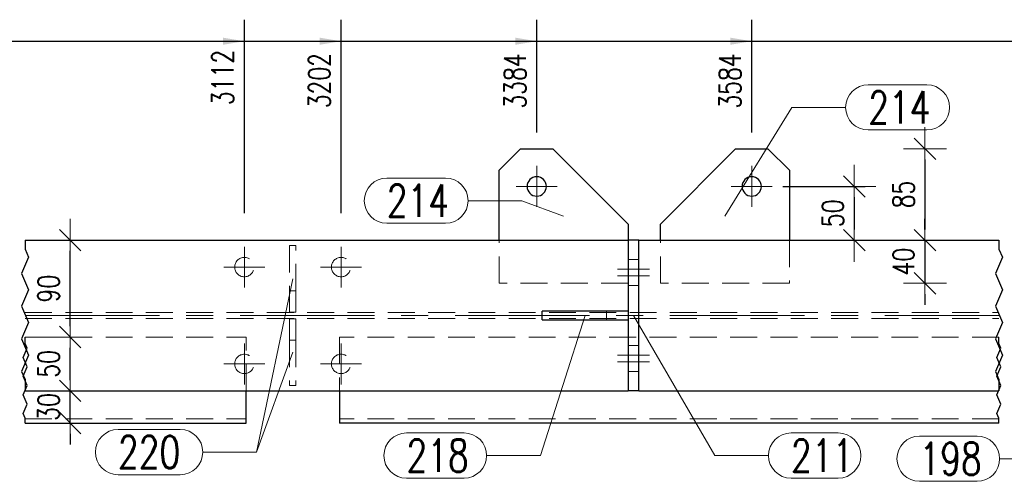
# Model space of a CAD drawing. Header units: millimetres. Extents: x -144 to 709, y 12312 to 12982.
# Tile 34 of 57: x 11 to 102, y 12727 to 12770. Entities that reach past the tile are written whole.
import ezdxf

# ---------------------------------------------------------------- set-up
doc = ezdxf.new("R2010")
doc.units = ezdxf.units.MM
doc.header["$LTSCALE"] = 10
doc.linetypes.add('HIDDEN', pattern=[0.375, 0.25, -0.125])
doc.linetypes.add('MITTE', pattern=[2, 1.25, -0.25, 0.25, -0.25])
doc.layers.get('Defpoints').update_dxf_attribs({"color": 1})
for name, color, linetype, lineweight in [('PS_Bolt', 4, 'Continuous', 13), ('PS_DIM', 4, 'Continuous', 13), ('PS_Hidden', 2, 'HIDDEN', 9), ('PS_Mid', 5, 'MITTE', 15), ('PS_Pos', 1, 'Continuous', 15), ('PS_Shape', 161, 'Continuous', 30), ('PS_SOLID', 7, 'Continuous', 30)]:
    doc.layers.add(name, color=color, linetype=linetype, lineweight=lineweight)
doc.styles.add('simplex', font='simplex.shx', dxfattribs={"width": 0.75})
doc.dimstyles.new('1_10_GŁ_DS1-LS10', dxfattribs={"dimtxt": 2, "dimasz": 2, "dimexe": 2, "dimexo": 5, "dimgap": 1, "dimtad": 1, "dimjust": 4, "dimdec": 0, "dimlfac": 10, "dimtxsty": 'simplex', "dimblk1": 'NONE', "dimsah": 1, "dimcen": 2, "dimclrd": 256, "dimclre": 256, "dimclrt": 3, "dimadec": 1, "dimazin": 0, "dimtfac": 1, "dimtdec": 0, "dimtmove": 2, "dimatfit": 3, "dimfxl": 1, "dimarcsym": 0})
doc.dimstyles.new('1_10_PRZ', dxfattribs={"dimtxt": 2, "dimasz": 1, "dimexe": 2, "dimexo": 5, "dimgap": 1, "dimtad": 1, "dimdec": 0, "dimlfac": 10, "dimtxsty": 'simplex', "dimblk": 'dimznak', "dimcen": 2, "dimse1": 1, "dimse2": 1, "dimclrt": 3, "dimadec": 1, "dimazin": 0, "dimtfac": 1, "dimtdec": 0, "dimtix": 1, "dimtmove": 2, "dimatfit": 3, "dimldrblk": 'dim-grot', "dimfxl": 1, "dimarcsym": 0})
doc.dimstyles.new('1_10_SC', dxfattribs={"dimtxt": 2, "dimasz": 1, "dimexe": 1, "dimexo": 1, "dimgap": 1, "dimtad": 1, "dimdec": 0, "dimlfac": 10, "dimtxsty": 'simplex', "dimblk": 'dimznak', "dimcen": 2, "dimclrd": 256, "dimclre": 256, "dimclrt": 3, "dimadec": 1, "dimazin": 0, "dimtfac": 1, "dimtdec": 0, "dimtix": 1, "dimtmove": 2, "dimatfit": 3, "dimldrblk": 'dim-grot', "dimfxl": 1, "dimarcsym": 0})

# ---------------------------------------------------------------- blocks, each defined once
blk = doc.blocks.new('*D48')
at = {"layer": 'Defpoints', "color": 0, "transparency": 16777216}
for p in [(31.664, 12767.603), (31.664, 12746.603), (-62.639, 12735.103)]:
    blk.add_point(p, dxfattribs=at)
at = {"layer": 'PS_DIM', "lineweight": -2, "transparency": 16777216}
for p, q in [((-62.639, 12740.103), (-62.639, 12769.603)), ((31.664, 12751.603), (31.664, 12769.603)), ((-62.639, 12767.603), (29.664, 12767.603))]:
    blk.add_line(p, q, dxfattribs=at)
at = {"layer": 'PS_DIM', "transparency": 16777216}
blk.add_solid([(29.664, 12767.936), (29.664, 12767.269), (31.664, 12767.603)], dxfattribs=at)
at = {"layer": 'PS_DIM', "color": 3, "transparency": 16777216, "insert": (29.644, 12764.226), "char_height": 2, "attachment_point": 5, "rotation": 90, "style": 'simplex'}
blk.add_mtext('3112', dxfattribs=at)
blk = doc.blocks.new('_None')
blk = doc.blocks.new('*D49')
at = {"layer": 'Defpoints', "color": 0, "transparency": 16777216}
for p in [(40.664, 12767.603), (40.664, 12746.603), (-62.639, 12735.103)]:
    blk.add_point(p, dxfattribs=at)
at = {"layer": 'PS_DIM', "lineweight": -2, "transparency": 16777216}
for p, q in [((-62.639, 12740.103), (-62.639, 12769.603)), ((40.664, 12751.603), (40.664, 12769.603)), ((-62.639, 12767.603), (38.664, 12767.603))]:
    blk.add_line(p, q, dxfattribs=at)
at = {"layer": 'PS_DIM', "transparency": 16777216}
blk.add_solid([(38.664, 12767.936), (38.664, 12767.269), (40.664, 12767.603)], dxfattribs=at)
at = {"layer": 'PS_DIM', "color": 3, "transparency": 16777216, "insert": (38.644, 12763.94), "char_height": 2, "attachment_point": 5, "rotation": 90, "style": 'simplex'}
blk.add_mtext('3202', dxfattribs=at)
blk = doc.blocks.new('*D50')
at = {"layer": 'Defpoints', "color": 0, "transparency": 16777216}
for p in [(58.867, 12767.603), (58.867, 12754.103), (-62.639, 12735.103)]:
    blk.add_point(p, dxfattribs=at)
at = {"layer": 'PS_DIM', "lineweight": -2, "transparency": 16777216}
for p, q in [((-62.639, 12740.103), (-62.639, 12769.603)), ((58.867, 12759.103), (58.867, 12769.603)), ((-62.639, 12767.603), (56.867, 12767.603))]:
    blk.add_line(p, q, dxfattribs=at)
at = {"layer": 'PS_DIM', "transparency": 16777216}
blk.add_solid([(56.867, 12767.936), (56.867, 12767.269), (58.867, 12767.603)], dxfattribs=at)
at = {"layer": 'PS_DIM', "color": 3, "transparency": 16777216, "insert": (56.847, 12763.904), "char_height": 2, "attachment_point": 5, "rotation": 90, "style": 'simplex'}
blk.add_mtext('3384', dxfattribs=at)
blk = doc.blocks.new('*D51')
at = {"layer": 'Defpoints', "color": 0, "transparency": 16777216}
for p in [(78.867, 12767.603), (78.867, 12754.103), (-62.639, 12735.103)]:
    blk.add_point(p, dxfattribs=at)
at = {"layer": 'PS_DIM', "lineweight": -2, "transparency": 16777216}
for p, q in [((-62.639, 12740.103), (-62.639, 12769.603)), ((78.867, 12759.103), (78.867, 12769.603)), ((-62.639, 12767.603), (76.867, 12767.603))]:
    blk.add_line(p, q, dxfattribs=at)
at = {"layer": 'PS_DIM', "transparency": 16777216}
blk.add_solid([(76.867, 12767.936), (76.867, 12767.269), (78.867, 12767.603)], dxfattribs=at)
at = {"layer": 'PS_DIM', "color": 3, "transparency": 16777216, "insert": (76.847, 12763.904), "char_height": 2, "attachment_point": 5, "rotation": 90, "style": 'simplex'}
blk.add_mtext('3584', dxfattribs=at)
blk = doc.blocks.new('*D52')
at = {"layer": 'Defpoints', "color": 0, "transparency": 16777216}
for p in [(174.867, 12767.603), (174.867, 12754.103), (-62.639, 12735.103)]:
    blk.add_point(p, dxfattribs=at)
at = {"layer": 'PS_DIM', "lineweight": -2, "transparency": 16777216}
for p, q in [((-62.639, 12740.103), (-62.639, 12769.603)), ((174.867, 12759.103), (174.867, 12769.603)), ((-62.639, 12767.603), (172.867, 12767.603))]:
    blk.add_line(p, q, dxfattribs=at)
at = {"layer": 'PS_DIM', "transparency": 16777216}
blk.add_solid([(172.867, 12767.936), (172.867, 12767.269), (174.867, 12767.603)], dxfattribs=at)
at = {"layer": 'PS_DIM', "color": 3, "transparency": 16777216, "insert": (172.847, 12763.94), "char_height": 2, "attachment_point": 5, "rotation": 90, "style": 'simplex'}
blk.add_mtext('7862', dxfattribs=at)
blk = doc.blocks.new('*D53')
at = {"layer": 'Defpoints', "color": 0, "transparency": 16777216}
for p in [(187.681, 12767.603), (187.681, 12746.603), (-62.639, 12735.103)]:
    blk.add_point(p, dxfattribs=at)
at = {"layer": 'PS_DIM', "lineweight": -2, "transparency": 16777216}
for p, q in [((-62.639, 12740.103), (-62.639, 12769.603)), ((187.681, 12751.603), (187.681, 12769.603)), ((-62.639, 12767.603), (185.681, 12767.603))]:
    blk.add_line(p, q, dxfattribs=at)
at = {"layer": 'PS_DIM', "transparency": 16777216}
blk.add_solid([(185.681, 12767.936), (185.681, 12767.269), (187.681, 12767.603)], dxfattribs=at)
at = {"layer": 'PS_DIM', "color": 3, "transparency": 16777216, "insert": (185.661, 12763.94), "char_height": 2, "attachment_point": 5, "rotation": 90, "style": 'simplex'}
blk.add_mtext('7990', dxfattribs=at)
blk = doc.blocks.new('*D54')
at = {"layer": 'Defpoints', "color": 0, "transparency": 16777216}
for p in [(196.681, 12767.603), (196.681, 12746.603), (-62.639, 12735.103)]:
    blk.add_point(p, dxfattribs=at)
at = {"layer": 'PS_DIM', "lineweight": -2, "transparency": 16777216}
for p, q in [((-62.639, 12740.103), (-62.639, 12769.603)), ((196.681, 12751.603), (196.681, 12769.603)), ((-62.639, 12767.603), (194.681, 12767.603))]:
    blk.add_line(p, q, dxfattribs=at)
at = {"layer": 'PS_DIM', "transparency": 16777216}
blk.add_solid([(194.681, 12767.936), (194.681, 12767.269), (196.681, 12767.603)], dxfattribs=at)
at = {"layer": 'PS_DIM', "color": 3, "transparency": 16777216, "insert": (194.661, 12763.94), "char_height": 2, "attachment_point": 5, "rotation": 90, "style": 'simplex'}
blk.add_mtext('8080', dxfattribs=at)
blk = doc.blocks.new('*D55')
at = {"layer": 'Defpoints', "color": 0, "transparency": 16777216}
for p in [(207.13, 12767.603), (207.13, 12754.103), (-62.639, 12735.103)]:
    blk.add_point(p, dxfattribs=at)
at = {"layer": 'PS_DIM', "lineweight": -2, "transparency": 16777216}
for p, q in [((-62.639, 12740.103), (-62.639, 12769.603)), ((207.13, 12759.103), (207.13, 12769.603)), ((-62.639, 12767.603), (205.13, 12767.603))]:
    blk.add_line(p, q, dxfattribs=at)
at = {"layer": 'PS_DIM', "transparency": 16777216}
blk.add_solid([(205.13, 12767.936), (205.13, 12767.269), (207.13, 12767.603)], dxfattribs=at)
at = {"layer": 'PS_DIM', "color": 3, "transparency": 16777216, "insert": (205.11, 12764.047), "char_height": 2, "attachment_point": 5, "rotation": 90, "style": 'simplex'}
blk.add_mtext('8184', dxfattribs=at)
blk = doc.blocks.new('*D56')
at = {"layer": 'Defpoints', "color": 0, "transparency": 16777216}
for p in [(303.13, 12767.603), (303.13, 12754.103), (-62.639, 12735.103)]:
    blk.add_point(p, dxfattribs=at)
at = {"layer": 'PS_DIM', "lineweight": -2, "transparency": 16777216}
for p, q in [((-62.639, 12740.103), (-62.639, 12769.603)), ((303.13, 12759.103), (303.13, 12769.603)), ((-62.639, 12767.603), (301.13, 12767.603))]:
    blk.add_line(p, q, dxfattribs=at)
at = {"layer": 'PS_DIM', "transparency": 16777216}
blk.add_solid([(301.13, 12767.936), (301.13, 12767.269), (303.13, 12767.603)], dxfattribs=at)
at = {"layer": 'PS_DIM', "color": 3, "transparency": 16777216, "insert": (301.11, 12763.511), "char_height": 2, "attachment_point": 5, "rotation": 90, "style": 'simplex'}
blk.add_mtext('11882', dxfattribs=at)
blk = doc.blocks.new('*D57')
at = {"layer": 'Defpoints', "color": 0, "transparency": 16777216}
for p in [(316.983, 12767.603), (316.983, 12749.103), (-62.639, 12735.103)]:
    blk.add_point(p, dxfattribs=at)
at = {"layer": 'PS_DIM', "lineweight": -2, "transparency": 16777216}
for p, q in [((-62.639, 12740.103), (-62.639, 12769.603)), ((316.983, 12754.103), (316.983, 12769.603)), ((-62.639, 12767.603), (314.983, 12767.603))]:
    blk.add_line(p, q, dxfattribs=at)
at = {"layer": 'PS_DIM', "transparency": 16777216}
blk.add_solid([(314.983, 12767.936), (314.983, 12767.269), (316.983, 12767.603)], dxfattribs=at)
at = {"layer": 'PS_DIM', "color": 3, "transparency": 16777216, "insert": (314.963, 12763.369), "char_height": 2, "attachment_point": 5, "rotation": 90, "style": 'simplex'}
blk.add_mtext('12020', dxfattribs=at)
blk = doc.blocks.new('dimznak')
at = {"color": 0}
for points in [[(0, 2), (0, -2)], [(-2, 0), (2, 0)]]:
    blk.add_lwpolyline(points, dxfattribs=at)
at = {"color": 2}
blk.add_lwpolyline([(1, 1), (-1, -1)], dxfattribs=at)
blk = doc.blocks.new('*D87')
at = {"layer": 'Defpoints', "color": 0, "transparency": 16777216}
for p in [(14.892, 12735.103), (15.452, 12735.103), (14.892, 12732.103)]:
    blk.add_point(p, dxfattribs=at)
at = {"layer": 'PS_DIM', "color": 0, "lineweight": -2, "transparency": 16777216}
for p, q in [((15.452, 12736.103), (15.452, 12737.103)), ((15.452, 12732.103), (15.452, 12735.103)), ((15.452, 12731.103), (15.452, 12730.103))]:
    blk.add_line(p, q, dxfattribs=at)
for p, rotation in [((15.452, 12735.103), 270), ((15.452, 12732.103), 90)]:
    blk.add_blockref('dimznak', p, dxfattribs=dict(at, rotation=rotation))
at = {"layer": 'PS_DIM', "color": 3, "transparency": 16777216, "insert": (13.452, 12733.603), "char_height": 2, "attachment_point": 5, "rotation": 90, "style": 'simplex'}
blk.add_mtext('30', dxfattribs=at)
blk = doc.blocks.new('dim-grot')
blk.add_hatch(color=256).paths.add_polyline_path([(0, 0), (-2, 0.5), (-2, -0.5)])
blk.add_lwpolyline([(0, 0), (-2, 0.5), (-2, -0.5), (0, 0)])
blk = doc.blocks.new('*D88')
at = {"layer": 'Defpoints', "color": 0, "transparency": 16777216}
for p in [(15.452, 12740.103), (15.452, 12740.103), (14.892, 12735.103)]:
    blk.add_point(p, dxfattribs=at)
at = {"layer": 'PS_DIM', "color": 0, "lineweight": -2, "transparency": 16777216}
blk.add_line((15.452, 12736.103), (15.452, 12739.103), dxfattribs=at)
for p, rotation in [((15.452, 12740.103), 90), ((15.452, 12735.103), 270)]:
    blk.add_blockref('dimznak', p, dxfattribs=dict(at, rotation=rotation))
at = {"layer": 'PS_DIM', "color": 3, "transparency": 16777216, "insert": (13.452, 12737.603), "char_height": 2, "attachment_point": 5, "rotation": 90, "style": 'simplex'}
blk.add_mtext('50', dxfattribs=at)
blk = doc.blocks.new('*D89')
at = {"layer": 'Defpoints', "color": 0, "transparency": 16777216}
for p in [(15.452, 12749.103), (16.129, 12749.103), (15.452, 12740.103)]:
    blk.add_point(p, dxfattribs=at)
at = {"layer": 'PS_DIM', "color": 0, "lineweight": -2, "transparency": 16777216}
blk.add_line((15.452, 12741.103), (15.452, 12748.103), dxfattribs=at)
for p, rotation in [((15.452, 12749.103), 90), ((15.452, 12740.103), 270)]:
    blk.add_blockref('dimznak', p, dxfattribs=dict(at, rotation=rotation))
at = {"layer": 'PS_DIM', "color": 3, "transparency": 16777216, "insert": (13.452, 12744.603), "char_height": 2, "attachment_point": 5, "rotation": 90, "style": 'simplex'}
blk.add_mtext('90', dxfattribs=at)
blk = doc.blocks.new('*D235')
at = {"layer": 'Defpoints', "color": 0, "transparency": 16777216}
for p in [(80.767, 12754.103), (80.767, 12749.103), (88.412, 12749.103)]:
    blk.add_point(p, dxfattribs=at)
at = {"layer": 'PS_DIM', "lineweight": -2, "transparency": 16777216}
for p, q in [((81.767, 12754.103), (89.412, 12754.103)), ((88.412, 12753.103), (88.412, 12750.103)), ((81.767, 12749.103), (89.412, 12749.103))]:
    blk.add_line(p, q, dxfattribs=at)
for p, rotation in [((88.412, 12754.103), 90), ((88.412, 12749.103), 270)]:
    blk.add_blockref('dimznak', p, dxfattribs=dict(at, rotation=rotation))
at = {"layer": 'PS_DIM', "color": 3, "transparency": 16777216, "insert": (86.412, 12751.603), "char_height": 2, "attachment_point": 5, "rotation": 90, "style": 'simplex'}
blk.add_mtext('50', dxfattribs=at)
blk = doc.blocks.new('*D236')
at = {"layer": 'Defpoints', "color": 0, "transparency": 16777216}
for p in [(77.367, 12757.603), (80.767, 12749.103), (94.988, 12749.103)]:
    blk.add_point(p, dxfattribs=at)
at = {"layer": 'PS_DIM', "color": 0, "lineweight": -2, "transparency": 16777216}
blk.add_line((94.988, 12756.603), (94.988, 12750.103), dxfattribs=at)
for p, rotation in [((94.988, 12757.603), 90), ((94.988, 12749.103), 270)]:
    blk.add_blockref('dimznak', p, dxfattribs=dict(at, rotation=rotation))
at = {"layer": 'PS_DIM', "color": 3, "transparency": 16777216, "insert": (92.988, 12753.353), "char_height": 2, "attachment_point": 5, "rotation": 90, "style": 'simplex'}
blk.add_mtext('85', dxfattribs=at)
blk = doc.blocks.new('*D237')
at = {"layer": 'Defpoints', "color": 0, "transparency": 16777216}
for p in [(80.767, 12749.103), (82.367, 12745.103), (94.988, 12745.103)]:
    blk.add_point(p, dxfattribs=at)
at = {"layer": 'PS_DIM', "color": 0, "lineweight": -2, "transparency": 16777216}
for p, q in [((94.988, 12750.103), (94.988, 12751.103)), ((94.988, 12749.103), (94.988, 12745.103)), ((94.988, 12744.103), (94.988, 12743.103))]:
    blk.add_line(p, q, dxfattribs=at)
for p, rotation in [((94.988, 12749.103), 270), ((94.988, 12745.103), 90)]:
    blk.add_blockref('dimznak', p, dxfattribs=dict(at, rotation=rotation))
at = {"layer": 'PS_DIM', "color": 3, "transparency": 16777216, "insert": (92.988, 12747.103), "char_height": 2, "attachment_point": 5, "rotation": 90, "style": 'simplex'}
blk.add_mtext('40', dxfattribs=at)
blk = doc.blocks.new('*X283')
at = {"color": 1}
for p, q in [((11.264, 12749.103), (11.264, 12748.279)), ((101.867, 12749.103), (101.867, 12748.279)), ((11.584, 12747.521), (10.943, 12746.004)), ((11.264, 12748.279), (11.584, 12747.521)), ((102.188, 12747.521), (101.546, 12746.004)), ((101.867, 12748.279), (102.188, 12747.521)), ((10.943, 12746.004), (11.584, 12744.487)), ((101.546, 12746.004), (102.188, 12744.487)), ((11.584, 12744.487), (10.943, 12742.97)), ((102.188, 12744.487), (101.546, 12742.97)), ((10.943, 12742.97), (11.584, 12741.453)), ((101.546, 12742.97), (102.188, 12741.453)), ((11.584, 12741.453), (10.943, 12739.936)), ((102.188, 12741.453), (101.546, 12739.936)), ((10.943, 12739.936), (11.584, 12738.419)), ((11.264, 12739.508), (11.264, 12740.103)), ((11.447, 12739.075), (11.264, 12739.508)), ((101.546, 12739.936), (102.188, 12738.419)), ((101.867, 12739.508), (101.867, 12740.103)), ((102.05, 12739.075), (101.867, 12739.508)), ((11.584, 12738.419), (10.943, 12736.901)), ((11.08, 12738.208), (11.447, 12739.075)), ((102.188, 12738.419), (101.546, 12736.901)), ((101.684, 12738.208), (102.05, 12739.075)), ((11.447, 12737.341), (11.08, 12738.208)), ((102.05, 12737.341), (101.684, 12738.208)), ((10.943, 12736.901), (11.264, 12736.143)), ((11.08, 12736.474), (11.447, 12737.341)), ((101.546, 12736.901), (101.867, 12736.143)), ((101.684, 12736.474), (102.05, 12737.341)), ((11.447, 12735.607), (11.08, 12736.474)), ((11.264, 12736.143), (11.264, 12735.103)), ((102.05, 12735.607), (101.684, 12736.474)), ((101.867, 12736.143), (101.867, 12735.103)), ((11.08, 12734.741), (11.447, 12735.607)), ((11.447, 12733.874), (11.08, 12734.741)), ((101.684, 12734.741), (102.05, 12735.607)), ((102.05, 12733.874), (101.684, 12734.741)), ((11.08, 12733.007), (11.447, 12733.874)), ((101.684, 12733.007), (102.05, 12733.874)), ((11.264, 12732.573), (11.08, 12733.007)), ((101.867, 12732.573), (101.684, 12733.007)), ((11.264, 12732.103), (11.264, 12732.573)), ((101.867, 12732.103), (101.867, 12732.573))]:
    blk.add_line(p, q, dxfattribs=at)
at = {"layer": 'PS_Hidden', "color": 2, "linetype": 'HIDDEN'}
for p, q in [((36.464, 12748.603), (35.864, 12748.603)), ((35.864, 12748.603), (35.864, 12744.403)), ((36.464, 12744.403), (36.464, 12748.603)), ((55.367, 12745.103), (55.367, 12749.103)), ((70.367, 12745.103), (70.367, 12749.103)), ((82.367, 12749.103), (82.367, 12745.103)), ((67.367, 12747.303), (68.367, 12747.303)), ((67.367, 12745.103), (55.367, 12745.103)), ((67.367, 12744.903), (68.367, 12744.903)), ((82.367, 12745.103), (70.367, 12745.103)), ((35.864, 12744.403), (36.464, 12744.403)), ((35.864, 12742.403), (35.864, 12744.403)), ((36.464, 12744.403), (36.464, 12742.403)), ((11.264, 12742.378), (101.867, 12742.378)), ((36.464, 12742.403), (35.864, 12742.403)), ((65.367, 12742.503), (65.367, 12741.703)), ((11.264, 12741.828), (101.867, 12741.828)), ((35.864, 12739.803), (35.864, 12741.803)), ((35.864, 12741.803), (36.464, 12741.803)), ((36.464, 12741.803), (36.464, 12739.803)), ((11.264, 12740.103), (31.822, 12740.103)), ((31.822, 12735.103), (31.822, 12740.103)), ((35.864, 12739.803), (35.864, 12735.603)), ((36.464, 12739.803), (35.864, 12739.803)), ((36.464, 12739.803), (36.464, 12735.603)), ((40.506, 12740.103), (40.506, 12735.103)), ((101.867, 12740.103), (40.506, 12740.103)), ((67.367, 12739.303), (68.367, 12739.303)), ((67.367, 12736.903), (68.367, 12736.903)), ((36.464, 12735.603), (35.864, 12735.603)), ((11.264, 12732.503), (31.822, 12732.503)), ((101.867, 12732.503), (40.506, 12732.503))]:
    blk.add_line(p, q, dxfattribs=at)
at = {"layer": 'PS_Hidden', "color": 2, "extrusion": (0, 0, -1)}
for centre in [(-31.664, 12746.603), (-40.664, 12746.603), (-31.664, 12737.603), (-40.664, 12737.603)]:
    blk.add_circle(centre, 0.9, dxfattribs=at)
at = {"layer": 'PS_Mid', "color": 5, "linetype": 'MITTE'}
for p, q in [((58.867, 12756.003), (58.867, 12752.203)), ((78.867, 12756.003), (78.867, 12752.203)), ((60.767, 12754.103), (56.967, 12754.103)), ((80.767, 12754.103), (76.967, 12754.103)), ((31.664, 12748.503), (31.664, 12744.703)), ((40.664, 12748.503), (40.664, 12744.703)), ((33.564, 12746.603), (29.764, 12746.603)), ((42.564, 12746.603), (38.764, 12746.603)), ((66.367, 12746.403), (69.367, 12746.403)), ((66.367, 12746.403), (69.367, 12746.403)), ((66.367, 12745.803), (69.367, 12745.803)), ((66.367, 12745.803), (69.367, 12745.803)), ((11.264, 12742.103), (101.867, 12742.103)), ((31.664, 12739.503), (31.664, 12735.703)), ((40.664, 12739.503), (40.664, 12735.703)), ((66.367, 12738.403), (69.367, 12738.403)), ((66.367, 12738.403), (69.367, 12738.403)), ((33.564, 12737.603), (29.764, 12737.603)), ((42.564, 12737.603), (38.764, 12737.603)), ((66.367, 12737.803), (69.367, 12737.803)), ((66.367, 12737.803), (69.367, 12737.803))]:
    blk.add_line(p, q, dxfattribs=at)
at = {"layer": 'PS_SOLID', "color": 7, "linetype": 'Continuous'}
for p, q in [((57.367, 12757.603), (55.367, 12755.603)), ((57.367, 12757.603), (60.367, 12757.603)), ((67.367, 12750.603), (60.367, 12757.603)), ((77.367, 12757.603), (70.367, 12750.603)), ((77.367, 12757.603), (80.367, 12757.603)), ((82.367, 12755.603), (80.367, 12757.603)), ((55.367, 12749.103), (55.367, 12755.603)), ((82.367, 12755.603), (82.367, 12749.103)), ((67.367, 12750.603), (67.367, 12749.103)), ((70.367, 12749.103), (70.367, 12750.603)), ((11.264, 12749.103), (67.367, 12749.103)), ((67.367, 12749.103), (67.367, 12735.103)), ((68.367, 12749.103), (67.367, 12749.103)), ((68.367, 12735.103), (68.367, 12749.103)), ((68.367, 12749.103), (101.867, 12749.103)), ((59.367, 12741.703), (59.367, 12742.503)), ((67.367, 12742.503), (59.367, 12742.503)), ((59.367, 12741.703), (67.367, 12741.703)), ((11.264, 12735.103), (67.367, 12735.103)), ((31.822, 12732.103), (31.822, 12735.103)), ((40.506, 12735.103), (40.506, 12732.103)), ((68.367, 12735.103), (67.367, 12735.103)), ((68.367, 12735.103), (101.867, 12735.103)), ((11.264, 12732.103), (31.822, 12732.103)), ((101.867, 12732.103), (40.506, 12732.103))]:
    blk.add_line(p, q, dxfattribs=at)
at = {"layer": 'PS_SOLID', "color": 7, "extrusion": (0, 0, -1)}
for centre in [(-58.867, 12754.103), (-78.867, 12754.103)]:
    blk.add_circle(centre, 0.9, dxfattribs=at)
blk = doc.blocks.new('*X284')
at = {"color": 4, "linetype": 'Continuous'}
blk.add_line((40.664, 12737.603), (40.664, 12737.603), dxfattribs=at)
blk.add_line((40.664, 12737.603), (40.664, 12737.603), dxfattribs=at)
blk.add_line((40.664, 12737.603), (40.664, 12737.603), dxfattribs=at)
blk.add_line((40.664, 12737.603), (40.664, 12737.603), dxfattribs=at)
blk.add_line((40.664, 12737.603), (40.664, 12737.603), dxfattribs=at)
blk = doc.blocks.new('*X288')
at = {"color": 4, "linetype": 'Continuous'}
blk.add_line((31.664, 12746.603), (31.664, 12746.603), dxfattribs=at)
blk.add_line((31.664, 12746.603), (31.664, 12746.603), dxfattribs=at)
blk.add_line((31.664, 12746.603), (31.664, 12746.603), dxfattribs=at)
blk.add_line((31.664, 12746.603), (31.664, 12746.603), dxfattribs=at)
blk.add_line((31.664, 12746.603), (31.664, 12746.603), dxfattribs=at)
blk = doc.blocks.new('*X289')
at = {"color": 4, "linetype": 'Continuous'}
blk.add_line((31.664, 12737.603), (31.664, 12737.603), dxfattribs=at)
blk.add_line((31.664, 12737.603), (31.664, 12737.603), dxfattribs=at)
blk.add_line((31.664, 12737.603), (31.664, 12737.603), dxfattribs=at)
blk.add_line((31.664, 12737.603), (31.664, 12737.603), dxfattribs=at)
blk.add_line((31.664, 12737.603), (31.664, 12737.603), dxfattribs=at)
blk = doc.blocks.new('*X290')
at = {"color": 4, "linetype": 'Continuous'}
blk.add_line((40.664, 12746.603), (40.664, 12746.603), dxfattribs=at)
blk.add_line((40.664, 12746.603), (40.664, 12746.603), dxfattribs=at)
blk.add_line((40.664, 12746.603), (40.664, 12746.603), dxfattribs=at)
blk.add_line((40.664, 12746.603), (40.664, 12746.603), dxfattribs=at)
blk.add_line((40.664, 12746.603), (40.664, 12746.603), dxfattribs=at)
blk = doc.blocks.new('*X302')
at = {"color": 1}
for p, q in [((114.137, 12736.103), (106.931, 12728.791)), ((94.474, 12730.891), (99.831, 12730.891)), ((101.931, 12728.791), (106.931, 12728.791)), ((94.474, 12726.691), (99.831, 12726.691))]:
    blk.add_line(p, q, dxfattribs=at)
for centre, start, end in [((94.474, 12728.791), 90, 270), ((99.831, 12728.791), 270, 90)]:
    blk.add_arc(centre, 2.1, start, end, dxfattribs=at)
at = {"color": 2, "style": 'simplex', "width": 0.75}
blk.add_text('198', height=3, dxfattribs=at).set_placement((94.474, 12727.291))
blk = doc.blocks.new('*X303')
at = {"color": 1}
for p, q in [((89.707, 12763.55), (95.171, 12763.55)), ((76.367, 12751.353), (82.607, 12761.45)), ((82.607, 12761.45), (87.607, 12761.45)), ((89.707, 12759.35), (95.171, 12759.35))]:
    blk.add_line(p, q, dxfattribs=at)
for centre, start, end in [((89.707, 12761.45), 90, 270), ((95.171, 12761.45), 270, 90)]:
    blk.add_arc(centre, 2.1, start, end, dxfattribs=at)
at = {"color": 2, "style": 'simplex', "width": 0.75}
blk.add_text('214', height=3, dxfattribs=at).set_placement((89.707, 12759.95))
blk = doc.blocks.new('*X304')
at = {"color": 1}
for p, q in [((67.867, 12742.103), (75.427, 12729.082)), ((82.527, 12731.182), (86.919, 12731.182)), ((75.427, 12729.082), (80.427, 12729.082)), ((82.527, 12726.982), (86.919, 12726.982))]:
    blk.add_line(p, q, dxfattribs=at)
for centre, start, end in [((82.527, 12729.082), 90, 270), ((86.919, 12729.082), 270, 90)]:
    blk.add_arc(centre, 2.1, start, end, dxfattribs=at)
at = {"color": 2, "style": 'simplex', "width": 0.75}
blk.add_text('211', height=3, dxfattribs=at).set_placement((82.527, 12727.582))
blk = doc.blocks.new('*X306')
at = {"color": 1}
for p, q in [((63.367, 12742.103), (59.204, 12729.082)), ((46.747, 12731.182), (52.104, 12731.182)), ((54.204, 12729.082), (59.204, 12729.082)), ((46.747, 12726.982), (52.104, 12726.982))]:
    blk.add_line(p, q, dxfattribs=at)
for centre, start, end in [((46.747, 12729.082), 90, 270), ((52.104, 12729.082), 270, 90)]:
    blk.add_arc(centre, 2.1, start, end, dxfattribs=at)
at = {"color": 2, "style": 'simplex', "width": 0.75}
blk.add_text('218', height=3, dxfattribs=at).set_placement((46.747, 12727.582))
blk = doc.blocks.new('*X308')
at = {"color": 1}
for p, q in [((44.919, 12754.878), (50.383, 12754.878)), ((52.483, 12752.778), (57.483, 12752.778)), ((61.367, 12751.353), (57.483, 12752.778)), ((44.919, 12750.678), (50.383, 12750.678))]:
    blk.add_line(p, q, dxfattribs=at)
for centre, start, end in [((44.919, 12752.778), 90, 270), ((50.383, 12752.778), 270, 90)]:
    blk.add_arc(centre, 2.1, start, end, dxfattribs=at)
at = {"color": 2, "style": 'simplex', "width": 0.75}
blk.add_text('214', height=3, dxfattribs=at).set_placement((44.919, 12751.278))
blk = doc.blocks.new('*X315')
at = {"color": 1}
for p, q in [((36.164, 12745.503), (32.798, 12729.404)), ((19.912, 12731.504), (25.698, 12731.504)), ((27.798, 12729.404), (32.798, 12729.404)), ((19.912, 12727.304), (25.698, 12727.304))]:
    blk.add_line(p, q, dxfattribs=at)
for centre, start, end in [((19.912, 12729.404), 90, 270), ((25.698, 12729.404), 270, 90)]:
    blk.add_arc(centre, 2.1, start, end, dxfattribs=at)
at = {"color": 2, "style": 'simplex', "width": 0.75}
blk.add_text('220', height=3, dxfattribs=at).set_placement((19.912, 12727.904))
blk = doc.blocks.new('*X316')
at = {"color": 1}
for p, q in [((36.164, 12738.703), (32.798, 12729.404)), ((19.912, 12731.504), (25.698, 12731.504)), ((27.798, 12729.404), (32.798, 12729.404)), ((19.912, 12727.304), (25.698, 12727.304))]:
    blk.add_line(p, q, dxfattribs=at)
for centre, start, end in [((19.912, 12729.404), 90, 270), ((25.698, 12729.404), 270, 90)]:
    blk.add_arc(centre, 2.1, start, end, dxfattribs=at)
at = {"color": 2, "style": 'simplex', "width": 0.75}
blk.add_text('220', height=3, dxfattribs=at).set_placement((19.912, 12727.904))

msp = doc.modelspace()

# ---------------------------------------------------------------- block references
at = {"layer": 'PS_Bolt', "color": 4}
for name in ['*X288', '*X290', '*X289', '*X284']:
    msp.add_blockref(name, (0, 0), dxfattribs=at)
at = {"layer": 'PS_Pos'}
for name in ['*X303', '*X308', '*X315', '*X306', '*X304', '*X316', '*X302']:
    msp.add_blockref(name, (0, 0), dxfattribs=at)
at = {"layer": 'PS_Shape', "color": 6}
msp.add_blockref('*X283', (0, 0), dxfattribs=at)

# ---------------------------------------------------------------- dimensions: what is measured, and where the dimension line sits
at = {"layer": 'PS_DIM'}
for base, p2, text, picture, middle in [((31.664, 12767.603), (31.664, 12746.603), '3112', '*D48', (29.644, 12764.226)), ((40.664, 12767.603), (40.664, 12746.603), '3202', '*D49', (38.644, 12763.94)), ((58.867, 12767.603), (58.867, 12754.103), '3384', '*D50', (56.847, 12763.904)), ((78.867, 12767.603), (78.867, 12754.103), '3584', '*D51', (76.847, 12763.904)), ((174.867, 12767.603), (174.867, 12754.103), '7862', '*D52', (172.847, 12763.94)), ((187.681, 12767.603), (187.681, 12746.603), '7990', '*D53', (185.661, 12763.94)), ((196.681, 12767.603), (196.681, 12746.603), '8080', '*D54', (194.661, 12763.94)), ((207.13, 12767.603), (207.13, 12754.103), '8184', '*D55', (205.11, 12764.047)), ((303.13, 12767.603), (303.13, 12754.103), '11882', '*D56', (301.11, 12763.511)), ((316.983, 12767.603), (316.983, 12749.103), '12020', '*D57', (314.963, 12763.369))]:
    dim = msp.add_linear_dim(base=base, p1=(-62.639, 12735.103), p2=p2, text=text, dimstyle='1_10_GŁ_DS1-LS10', dxfattribs=at)
    dim.commit()
    dim.dimension.update_dxf_attribs({"geometry": picture, "text_midpoint": middle, "dimtype": 128, "text_rotation": 90})
for base, p1, p2, dimstyle, picture, middle in [((94.988, 12749.103), (77.367, 12757.603), (80.767, 12749.103), '1_10_PRZ', '*D236', (92.988, 12753.353)), ((88.412, 12749.103), (80.767, 12754.103), (80.767, 12749.103), '1_10_SC', '*D235', (86.412, 12751.603)), ((15.452, 12749.103), (15.452, 12740.103), (16.129, 12749.103), '1_10_PRZ', '*D89', (13.452, 12744.603)), ((94.988, 12745.103), (80.767, 12749.103), (82.367, 12745.103), '1_10_PRZ', '*D237', (92.988, 12747.103)), ((15.452, 12740.103), (14.892, 12735.103), (15.452, 12740.103), '1_10_PRZ', '*D88', (13.452, 12737.603)), ((15.452, 12735.103), (14.892, 12732.103), (14.892, 12735.103), '1_10_PRZ', '*D87', (13.452, 12733.603))]:
    dim = msp.add_linear_dim(base=base, p1=p1, p2=p2, angle=90, dimstyle=dimstyle, dxfattribs=at)
    dim.commit()
    dim.dimension.update_dxf_attribs({"geometry": picture, "text_midpoint": middle})

doc.saveas('drawing.dxf')
